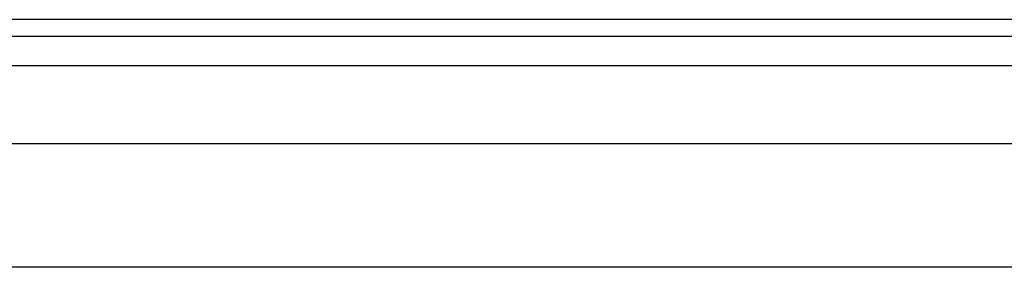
# Model space of a CAD drawing. Header units: inches. Extents: x 3.4 to 95.3, y 5.8 to 50.1.
# Tile 49 of 83: x 6.5 to 9.6, y 37.4 to 38.2. Entities that reach past the tile are written whole.
import ezdxf

# ---------------------------------------------------------------- set-up
doc = ezdxf.new("R2010")
doc.units = ezdxf.units.IN
doc.header["$MEASUREMENT"] = 0
doc.layers.add('Visible Edges(ANSI)', color=7, linetype='Continuous', lineweight=25)
doc.layers.add('Visible Tangent Edges(ANSI)', color=7, linetype='Continuous', lineweight=25)

msp = doc.modelspace()

# ---------------------------------------------------------------- linework, layer by layer
at = {"layer": 'Visible Edges(ANSI)'}
for p, q in [((23.1373, 38.1717), (3.5113, 38.1717)), ((3.5113, 38.1187), (23.1373, 38.1187)), ((4.262, 37.778), (22.3862, 37.778)), ((22.3862, 37.3843), (4.262, 37.3843))]:
    msp.add_line(p, q, dxfattribs=at)
at = {"layer": 'Visible Tangent Edges(ANSI)'}
msp.add_line((3.5113, 38.0257), (23.1373, 38.0257), dxfattribs=at)

doc.saveas('drawing.dxf')
